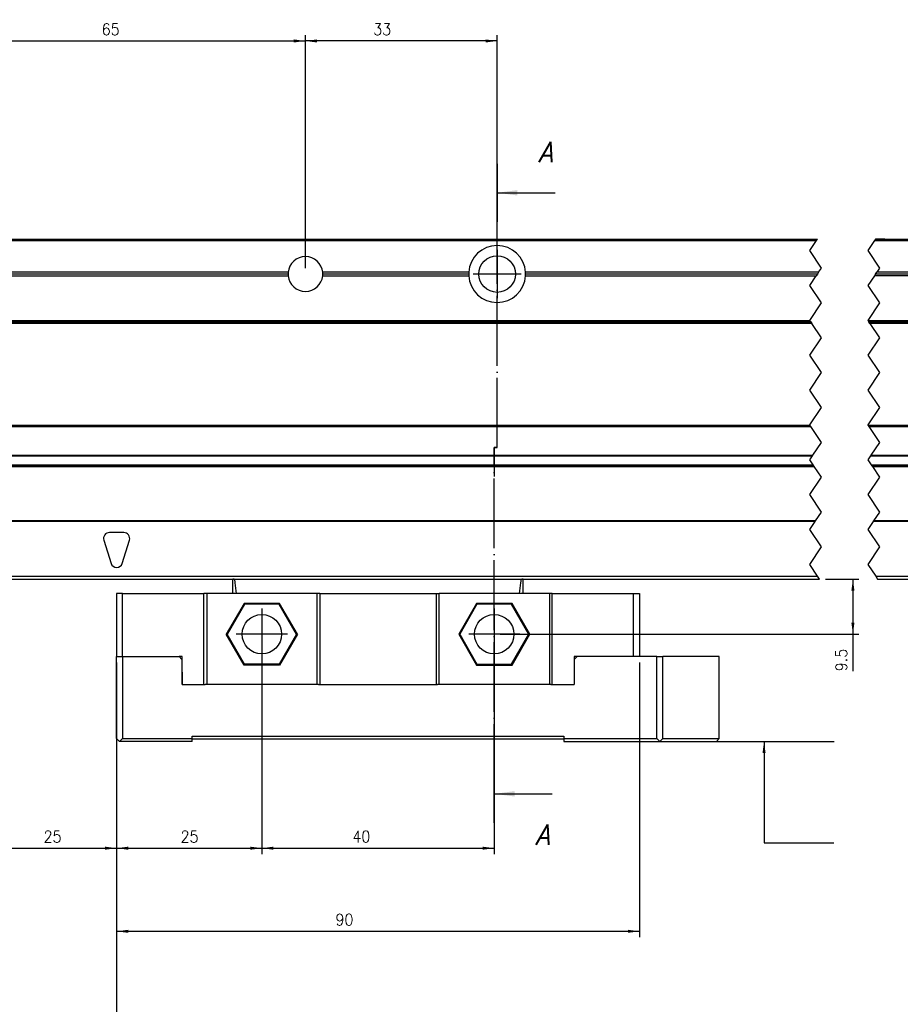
# Model space of a CAD drawing. Header units: inches. Extents: x -381 to 25822, y -418 to 176.
# Tile 6 of 48: x -181 to -29, y -177 to -8. Entities that reach past the tile are written whole.
import ezdxf

# ---------------------------------------------------------------- set-up
doc = ezdxf.new("R2010")
doc.units = ezdxf.units.IN
doc.linetypes.add('DOT_CENTER', pattern=[14, 12, -1, 0, -1])
doc.layers.add('1', color=7, linetype='Continuous')
doc.styles.add('CONVERTER_11', font='txt.shx', dxfattribs={"width": 0.9, "oblique": 15})
doc.styles.add('CONVERTER_12', font='txt.shx', dxfattribs={"width": 0.9})
doc.dimstyles.new('ME10_DIM_21', dxfattribs={"dimtxt": 2, "dimasz": 2, "dimexe": 1, "dimexo": 1, "dimgap": 1, "dimtad": 1, "dimdsep": 46, "dimtxsty": 'CONVERTER_12', "dimsah": 1, "dimcen": 0.09, "dimclrd": 2, "dimclre": 2, "dimclrt": 2, "dimadec": 0, "dimazin": 0, "dimtfac": 1, "dimtdec": 4, "dimtix": 1, "dimtmove": 0, "dimatfit": 3, "dimfxl": 1, "dimtolj": 1, "dimtzin": 0, "dimarcsym": 0})
doc.dimstyles.new('ME10_DIM_22', dxfattribs={"dimtxt": 2, "dimasz": 2, "dimexe": 1, "dimexo": 1, "dimgap": 1, "dimtad": 1, "dimdsep": 46, "dimtxsty": 'CONVERTER_12', "dimsah": 1, "dimcen": 0.09, "dimclrd": 2, "dimclre": 2, "dimclrt": 2, "dimadec": 0, "dimazin": 0, "dimtfac": 1, "dimtdec": 4, "dimtix": 1, "dimtmove": 0, "dimatfit": 3, "dimfxl": 1, "dimtolj": 1, "dimtzin": 0, "dimarcsym": 0})
doc.dimstyles.new('ME10_DIM_23', dxfattribs={"dimtxt": 2, "dimasz": 2, "dimexe": 1, "dimexo": 1, "dimgap": 1, "dimtad": 1, "dimdsep": 46, "dimtxsty": 'CONVERTER_12', "dimsah": 1, "dimcen": 0.09, "dimclrd": 2, "dimclre": 2, "dimclrt": 2, "dimadec": 0, "dimazin": 0, "dimtfac": 1, "dimtdec": 4, "dimtix": 1, "dimtmove": 0, "dimatfit": 3, "dimfxl": 1, "dimtolj": 1, "dimtzin": 0, "dimarcsym": 0})
doc.dimstyles.new('ME10_DIM_25', dxfattribs={"dimtxt": 2, "dimasz": 2, "dimexe": 1, "dimexo": 1, "dimgap": 1, "dimtad": 1, "dimdsep": 46, "dimtxsty": 'CONVERTER_12', "dimsah": 1, "dimcen": 0.09, "dimclrd": 2, "dimclre": 2, "dimclrt": 2, "dimadec": 0, "dimazin": 0, "dimtfac": 1, "dimtdec": 4, "dimtix": 1, "dimtmove": 0, "dimatfit": 3, "dimfxl": 1, "dimtolj": 1, "dimtzin": 0, "dimarcsym": 0})
doc.dimstyles.new('ME10_DIM_26', dxfattribs={"dimtxt": 2, "dimasz": 2, "dimexe": 1, "dimexo": 1, "dimgap": 1, "dimtad": 1, "dimdsep": 46, "dimtxsty": 'CONVERTER_12', "dimsah": 1, "dimcen": 0.09, "dimclrd": 2, "dimclre": 2, "dimclrt": 2, "dimadec": 0, "dimazin": 0, "dimtfac": 1, "dimtdec": 4, "dimtix": 1, "dimtmove": 0, "dimatfit": 3, "dimfxl": 1, "dimtolj": 1, "dimtzin": 0, "dimarcsym": 0})
doc.dimstyles.new('ME10_DIM_27', dxfattribs={"dimtxt": 2, "dimasz": 2, "dimexe": 1, "dimexo": 1, "dimgap": 1, "dimtad": 1, "dimdsep": 46, "dimtxsty": 'CONVERTER_12', "dimsah": 1, "dimcen": 0.09, "dimclrd": 2, "dimclre": 2, "dimclrt": 2, "dimadec": 0, "dimazin": 0, "dimtfac": 1, "dimtdec": 4, "dimtix": 1, "dimtmove": 0, "dimatfit": 3, "dimfxl": 1, "dimtolj": 1, "dimtzin": 0, "dimarcsym": 0})
doc.dimstyles.new('ME10_DIM_29', dxfattribs={"dimtxt": 2, "dimasz": 2, "dimexe": 1, "dimexo": 1, "dimgap": 1, "dimtad": 1, "dimdsep": 46, "dimtxsty": 'CONVERTER_12', "dimsah": 1, "dimcen": 0.09, "dimclrd": 2, "dimclre": 2, "dimclrt": 2, "dimadec": 0, "dimazin": 0, "dimtfac": 1, "dimtdec": 4, "dimtix": 1, "dimtmove": 0, "dimatfit": 3, "dimfxl": 1, "dimtolj": 1, "dimtzin": 0, "dimarcsym": 0})
doc.dimstyles.new('ME10_DIM_48', dxfattribs={"dimtxt": 2, "dimasz": 2, "dimexe": 1, "dimexo": 1, "dimgap": 1, "dimtad": 1, "dimdec": 0, "dimdsep": 46, "dimtxsty": 'CONVERTER_12', "dimsah": 1, "dimcen": 0.09, "dimclrd": 2, "dimclre": 2, "dimclrt": 2, "dimadec": 0, "dimazin": 0, "dimtfac": 1, "dimtdec": 4, "dimtix": 1, "dimtmove": 0, "dimatfit": 3, "dimfxl": 1, "dimtolj": 1, "dimtzin": 0, "dimarcsym": 0})
doc.dimstyles.get("Standard").update_dxf_attribs({"dimtxt": 0.18, "dimasz": 0.18, "dimexe": 0.18, "dimexo": 0.0625, "dimgap": 0.09, "dimtad": 0, "dimtih": 1, "dimtoh": 1, "dimdec": 4, "dimzin": 0, "dimdsep": 46, "dimtxsty": 'Standard', "dimcen": 0.09, "dimadec": 0, "dimazin": 0, "dimtfac": 1, "dimtdec": 4, "dimtofl": 0, "dimtmove": 0, "dimatfit": 3, "dimfxl": 1, "dimtolj": 1, "dimtzin": 0, "dimarcsym": 0})

# ---------------------------------------------------------------- blocks, each defined once
blk = doc.blocks.new('Modulo_izq__K___9', base_point=(-230.87744140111, -109.9277451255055))
at = {"color": 7, "linetype": 'Continuous'}
for p, q in [((-196.8224914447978, -45.52614412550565), (-43.68527465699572, -45.52614412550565)), ((-33.68527465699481, -45.52614412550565), (-12.82249112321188, -45.52614412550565)), ((-33.6519413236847, -45.47614412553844), (-32.12255858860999, -45.47614287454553)), ((-32.07255108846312, -45.52614210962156), (-32.12255858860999, -45.47614287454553)), ((-196.8224914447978, -45.77614412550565), (-43.85194132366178, -45.77614412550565)), ((-33.85194132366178, -45.77614412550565), (-12.82248357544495, -45.77614412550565)), ((-129.2827633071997, -49.9302729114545), (-129.2667728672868, -49.95809918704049)), ((-101.484360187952, -49.8452266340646), (-101.4728399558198, -49.82481317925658)), ((-96.39261930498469, -49.52246758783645), (-96.38310290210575, -49.53467418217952)), ((-134.8074537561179, -51.22614412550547), (-196.8224914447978, -51.22614412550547)), ((-134.8224914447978, -51.52614412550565), (-196.8224914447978, -51.52614340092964)), ((-196.8224914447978, -51.82614267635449), (-134.807453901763, -51.82614267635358)), ((-134.815185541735, -51.31687544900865), (-134.8224914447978, -51.52614412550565)), ((-134.8224914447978, -51.52614412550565), (-134.815185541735, -51.73541258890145)), ((-134.8074537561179, -51.22614412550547), (-134.815185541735, -51.31687544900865)), ((-134.815185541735, -51.73541258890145), (-134.807453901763, -51.82614267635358)), ((-103.7132991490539, -51.22614412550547), (-128.8375291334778, -51.22614412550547)), ((-128.8224914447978, -51.52614412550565), (-128.8375291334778, -51.22614412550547)), ((-128.8375289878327, -51.82614267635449), (-128.8224914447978, -51.52614412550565)), ((-128.8375289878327, -51.82614267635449), (-103.7132992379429, -51.82614267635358)), ((-103.7224914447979, -51.52614412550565), (-128.8224914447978, -51.52614412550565)), ((-103.7132991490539, -51.22614412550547), (-103.7224914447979, -51.52614412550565)), ((-103.7224914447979, -51.52614412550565), (-103.7132992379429, -51.82614267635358)), ((-93.92249144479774, -51.52614412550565), (-93.93168374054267, -51.22614412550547)), ((-43.4852746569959, -51.22614412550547), (-93.93168374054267, -51.22614412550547)), ((-93.93168365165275, -51.82614267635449), (-93.92249144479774, -51.52614412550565)), ((-93.93168365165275, -51.82614267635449), (-43.88527369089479, -51.82614267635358)), ((-43.6852741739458, -51.52614340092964), (-93.92249144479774, -51.52614412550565)), ((-12.82249482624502, -51.82614267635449), (-33.88527369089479, -51.82614267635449)), ((-12.82249056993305, -51.52614340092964), (-33.6852741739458, -51.52614340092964)), ((-12.82248620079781, -51.22614412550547), (-33.4852746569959, -51.22614412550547)), ((-129.2665253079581, -53.09372335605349), (-129.2829617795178, -53.12228820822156)), ((-101.2529491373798, -53.52927929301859), (-101.2611424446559, -53.51878777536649)), ((-196.8224914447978, -59.52614361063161), (-44.98374948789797, -59.52614361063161)), ((-196.8224914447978, -59.77614361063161), (-44.817082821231, -59.77614361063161)), ((-44.65041615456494, -60.02614361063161), (-196.8224914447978, -60.02614361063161)), ((-34.98374948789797, -59.52614361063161), (-12.82250142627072, -59.52614361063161)), ((-34.817082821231, -59.77614361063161), (-12.82248789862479, -59.77614361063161)), ((-12.82249505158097, -60.02614361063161), (-34.65041615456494, -60.02614361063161)), ((-196.8224914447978, -77.5261436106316), (-44.98374948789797, -77.5261436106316)), ((-196.8224914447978, -77.7761436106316), (-44.817082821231, -77.7761436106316)), ((-34.98374948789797, -77.5261436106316), (-12.82250142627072, -77.5261436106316)), ((-34.817082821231, -77.7761436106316), (-12.82248789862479, -77.7761436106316)), ((-196.8224914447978, -82.72962818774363), (-44.48759736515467, -82.72962818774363)), ((-196.8224914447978, -82.82046831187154), (-44.54815744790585, -82.82046831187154)), ((-34.54815744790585, -82.82046831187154), (-12.82249818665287, -82.82046831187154)), ((-34.48759736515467, -82.72962818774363), (-12.82249651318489, -82.72962818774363)), ((-44.31567382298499, -84.5282592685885), (-196.822509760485, -84.52825926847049)), ((-196.8224914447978, -84.36910425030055), (-44.42177572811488, -84.36910425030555)), ((-196.8224914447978, -84.65081547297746), (-44.23396824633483, -84.65081547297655)), ((-34.42177572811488, -84.36910425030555), (-12.82248429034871, -84.36910425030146)), ((-34.31562476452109, -84.52825926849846), (-12.82250938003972, -84.5282592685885)), ((-34.23396824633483, -84.65081547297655), (-12.82249963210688, -84.65081547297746)), ((-44.01583450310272, -94.02198389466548), (-196.8224914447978, -94.02198389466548)), ((-44.07720167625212, -94.11403465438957), (-196.8224914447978, -94.11403465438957)), ((-12.82249760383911, -94.11403465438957), (-34.07720167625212, -94.11403465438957)), ((-12.82249010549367, -94.02198389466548), (-34.01583450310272, -94.02198389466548)), ((-163.0724914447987, -96.0261436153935), (-165.5724914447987, -96.0261436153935)), ((-166.526971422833, -97.32441860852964), (-165.276971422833, -101.3244186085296)), ((-163.3680114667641, -101.3244186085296), (-162.1180114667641, -97.32441860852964)), ((-196.8224914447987, -103.5261436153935), (-43.65041615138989, -103.5261436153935)), ((-196.8224914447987, -104.0261436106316), (-43.317082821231, -104.0261436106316)), ((-33.65041615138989, -103.5261436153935), (-12.57249460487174, -103.5261440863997)), ((-33.317082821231, -104.0261436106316), (-10.82249144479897, -104.0261436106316))]:
    blk.add_line(p, q, dxfattribs=at)
at = {"color": 2, "linetype": 'DOT_CENTER'}
for p, q in [((-43.85194132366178, -45.77614412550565), (-43.68527465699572, -45.52614412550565)), ((-33.68527465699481, -45.52614412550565), (-33.85194132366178, -45.77614412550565)), ((-33.68527465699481, -45.52614412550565), (-33.6519413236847, -45.47614412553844)), ((-45.00117856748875, -47.49999999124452), (-43.85194132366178, -45.77614412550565)), ((-33.85194132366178, -45.77614412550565), (-35.00117856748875, -47.49999999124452)), ((-43.00117856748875, -50.49999999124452), (-45.00117856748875, -47.49999999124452)), ((-35.00117856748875, -47.49999999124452), (-33.00117856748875, -50.49999999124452)), ((-43.4852746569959, -51.22614412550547), (-43.00117856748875, -50.49999999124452)), ((-33.00117856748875, -50.49999999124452), (-33.4852746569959, -51.22614412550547)), ((-45.00117856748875, -53.49999999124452), (-43.88527369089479, -51.82614267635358)), ((-43.6852741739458, -51.52614340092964), (-43.88527369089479, -51.82614267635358)), ((-43.4852746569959, -51.22614412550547), (-43.6852741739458, -51.52614340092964)), ((-33.88527369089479, -51.82614267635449), (-35.00117856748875, -53.49999999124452)), ((-33.6852741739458, -51.52614340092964), (-33.88527369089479, -51.82614267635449)), ((-33.6852741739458, -51.52614340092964), (-33.4852746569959, -51.22614412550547)), ((-43.00117856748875, -56.49999999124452), (-45.00117856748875, -53.49999999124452)), ((-35.00117856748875, -53.49999999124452), (-33.00117856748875, -56.49999999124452)), ((-45.00117856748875, -59.49999999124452), (-43.00117856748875, -56.49999999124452)), ((-33.00117856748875, -56.49999999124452), (-35.00117856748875, -59.49999999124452)), ((-44.98374948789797, -59.52614361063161), (-45.00117856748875, -59.49999999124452)), ((-44.817082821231, -59.77614361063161), (-44.98374948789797, -59.52614361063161)), ((-44.817082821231, -59.77614361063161), (-44.65041615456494, -60.02614361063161)), ((-43.00117856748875, -62.49999999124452), (-44.65041615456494, -60.02614361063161)), ((-35.00117856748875, -59.49999999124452), (-34.98374948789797, -59.52614361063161)), ((-34.98374948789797, -59.52614361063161), (-34.817082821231, -59.77614361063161)), ((-34.65041615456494, -60.02614361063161), (-34.817082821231, -59.77614361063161)), ((-34.65041615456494, -60.02614361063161), (-33.00117856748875, -62.49999999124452)), ((-45.00117856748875, -65.49999999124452), (-43.00117856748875, -62.49999999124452)), ((-33.00117856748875, -62.49999999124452), (-35.00117856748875, -65.49999999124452)), ((-43.00117856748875, -68.49999999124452), (-45.00117856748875, -65.49999999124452)), ((-35.00117856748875, -65.49999999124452), (-33.00117856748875, -68.49999999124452)), ((-45.00117856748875, -71.49999999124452), (-43.00117856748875, -68.49999999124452)), ((-33.00117856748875, -68.49999999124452), (-35.00117856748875, -71.49999999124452)), ((-43.00117856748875, -74.49999999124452), (-45.00117856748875, -71.49999999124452)), ((-35.00117856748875, -71.49999999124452), (-33.00117856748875, -74.49999999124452)), ((-45.00117856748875, -77.49999999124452), (-43.00117856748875, -74.49999999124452)), ((-33.00117856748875, -74.49999999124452), (-35.00117856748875, -77.49999999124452)), ((-44.98374948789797, -77.5261436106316), (-45.00117856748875, -77.49999999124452)), ((-44.817082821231, -77.7761436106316), (-44.98374948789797, -77.5261436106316)), ((-43.00117856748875, -80.49999999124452), (-44.817082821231, -77.7761436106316)), ((-35.00117856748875, -77.49999999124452), (-34.98374948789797, -77.5261436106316)), ((-34.98374948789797, -77.5261436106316), (-34.817082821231, -77.7761436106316)), ((-34.817082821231, -77.7761436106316), (-33.00117856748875, -80.49999999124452)), ((-44.48759736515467, -82.72962818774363), (-43.00117856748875, -80.49999999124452)), ((-33.00117856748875, -80.49999999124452), (-34.48759736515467, -82.72962818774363)), ((-45.00117856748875, -83.49999999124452), (-44.54815744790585, -82.82046831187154)), ((-44.54815744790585, -82.82046831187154), (-44.48759736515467, -82.72962818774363)), ((-34.54815744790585, -82.82046831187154), (-35.00117856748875, -83.49999999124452)), ((-34.48759736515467, -82.72962818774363), (-34.54815744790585, -82.82046831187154)), ((-44.42177572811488, -84.36910425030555), (-45.00117856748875, -83.49999999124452)), ((-44.31567382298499, -84.5282592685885), (-44.42177572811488, -84.36910425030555)), ((-44.31567382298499, -84.5282592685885), (-44.30737304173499, -84.54060935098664)), ((-44.30737304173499, -84.54060935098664), (-44.23396824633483, -84.65081547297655)), ((-43.00117856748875, -86.49999999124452), (-44.23396824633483, -84.65081547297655)), ((-35.00117856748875, -83.49999999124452), (-34.42177572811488, -84.36910425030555)), ((-34.42177572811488, -84.36910425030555), (-34.31562476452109, -84.52825926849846)), ((-34.29638671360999, -84.5570778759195), (-34.31562476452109, -84.52825926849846)), ((-34.23396824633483, -84.65081547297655), (-34.29638671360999, -84.5570778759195)), ((-34.23396824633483, -84.65081547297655), (-33.00117856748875, -86.49999999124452)), ((-45.00117856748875, -89.49999999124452), (-43.00117856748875, -86.49999999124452)), ((-33.00117856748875, -86.49999999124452), (-35.00117856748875, -89.49999999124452)), ((-43.00117856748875, -92.49999999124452), (-45.00117856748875, -89.49999999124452)), ((-35.00117856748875, -89.49999999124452), (-33.00117856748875, -92.49999999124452)), ((-44.01583450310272, -94.02198389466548), (-43.00117856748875, -92.49999999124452)), ((-33.00117856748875, -92.49999999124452), (-34.01583450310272, -94.02198389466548)), ((-45.00117856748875, -95.49999999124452), (-44.07720167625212, -94.11403465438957)), ((-44.01583450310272, -94.02198389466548), (-44.07720167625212, -94.11403465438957)), ((-34.07720167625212, -94.11403465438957), (-35.00117856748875, -95.49999999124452)), ((-34.07720167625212, -94.11403465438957), (-34.01583450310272, -94.02198389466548)), ((-43.00117856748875, -98.49999999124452), (-45.00117856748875, -95.49999999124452)), ((-35.00117856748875, -95.49999999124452), (-33.00117856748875, -98.49999999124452)), ((-34.32824521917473, -96.50946289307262), (-34.31884765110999, -96.52340506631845)), ((-45.00117856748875, -101.4999999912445), (-43.00117856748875, -98.49999999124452)), ((-33.00117856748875, -98.49999999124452), (-35.00117856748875, -101.4999999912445)), ((-43.65041615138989, -103.5261436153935), (-45.00117856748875, -101.4999999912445)), ((-35.00117856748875, -101.4999999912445), (-33.65041615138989, -103.5261436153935)), ((-43.317082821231, -104.0261436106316), (-43.65041615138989, -103.5261436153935)), ((-33.65041615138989, -103.5261436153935), (-33.317082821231, -104.0261436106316))]:
    blk.add_line(p, q, dxfattribs=at)
at = {"color": 7, "linetype": 'Continuous'}
blk.add_circle((-98.82249144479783, -51.52614412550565), 3.14999999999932, dxfattribs=at)
for centre, radius, start, end in [((-98.82249144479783, -51.52614412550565), 4.900000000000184, 3.51010010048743, 176.4898998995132), ((-131.8224914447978, -51.52614412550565), 3.000000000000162, 5.73917047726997, 174.2608295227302), ((-131.8224914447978, -51.52614412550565), 3.000000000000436, 185.7391426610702, 354.2608573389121), ((-98.82249144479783, -51.52614412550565), 4.899999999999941, 183.5100831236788, 356.4899168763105), ((-165.5724914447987, -97.0261436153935), 1, 90, 197.3540246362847), ((-163.0724914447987, -97.0261436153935), 0.9999999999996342, 342.6459753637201, 90), ((-164.3224914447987, -101.0261436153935), 0.9999999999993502, 197.3540246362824, 342.6459753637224)]:
    blk.add_arc(centre, radius, start, end, dxfattribs=at)
at = {"layer": '1', "color": 2, "linetype": 'DOT_CENTER'}
for p, q in [((-98.82249144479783, -47.37614412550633), (-98.82249144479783, -55.67614412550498)), ((-94.67249144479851, -51.52614412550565), (-102.9724914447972, -51.52614412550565))]:
    blk.add_line(p, q, dxfattribs=at)
blk = doc.blocks.new('CABEZA__11', base_point=(-164.3246459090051, -131.9738496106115))
at = {"color": 7, "linetype": 'Continuous'}
for p, q in [((-144.322509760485, -104.6655368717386), (-144.3224917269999, -104.0261494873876)), ((-144.3224914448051, -106.5261436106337), (-144.322509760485, -104.6655368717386)), ((-144.300048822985, -104.0339145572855), (-144.3112691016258, -104.0261482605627)), ((-144.231689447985, -104.0421848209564), (-144.300048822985, -104.0339145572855)), ((-144.145751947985, -104.0363864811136), (-144.231689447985, -104.0421848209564)), ((-144.12451171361, -104.0336856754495), (-144.145751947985, -104.0363864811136)), ((-144.0776684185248, -104.0261423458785), (-144.12451171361, -104.0336856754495)), ((-143.91601561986, -104.6654148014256), (-143.9984682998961, -104.0261494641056)), ((-143.6749933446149, -106.5261436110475), (-143.91601561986, -104.6654148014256)), ((-94.96998954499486, -106.5261436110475), (-94.72900390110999, -104.6651706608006)), ((-94.72900390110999, -104.6651706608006), (-94.64651564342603, -104.0261494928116)), ((-94.52050780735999, -104.0337009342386), (-94.56737174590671, -104.0261423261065)), ((-94.49926757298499, -104.0363864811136), (-94.52050780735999, -104.0337009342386)), ((-94.34497069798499, -104.0339145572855), (-94.49926757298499, -104.0363864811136)), ((-94.33373025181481, -104.0261482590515), (-94.34497069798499, -104.0339145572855)), ((-94.32250976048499, -104.6652927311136), (-94.32249172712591, -104.0261494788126)), ((-94.32249144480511, -106.5261436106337), (-94.32250976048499, -104.6652927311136)), ((-163.322491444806, -106.5261436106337), (-164.322491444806, -106.5261436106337)), ((-164.322491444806, -106.5261436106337), (-164.322491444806, -117.3738496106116)), ((-163.322491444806, -117.3738496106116), (-163.322491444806, -106.5261436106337)), ((-163.322491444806, -106.5261436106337), (-149.322491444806, -106.5261436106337)), ((-149.322491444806, -122.1738496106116), (-149.322491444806, -106.5261436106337)), ((-148.822491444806, -106.5261436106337), (-149.322491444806, -106.5261436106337)), ((-148.822491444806, -106.5261436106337), (-148.822491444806, -122.1738496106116)), ((-129.822491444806, -106.5261436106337), (-148.822491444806, -106.5261436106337)), ((-129.822491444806, -122.1738496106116), (-129.822491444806, -106.5261436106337)), ((-129.322491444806, -106.5261436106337), (-129.822491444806, -106.5261436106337)), ((-129.322491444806, -106.5261436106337), (-129.322491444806, -122.1738496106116)), ((-129.322491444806, -106.5261436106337), (-109.322491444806, -106.5261436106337)), ((-109.322491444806, -106.5261436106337), (-109.322491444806, -122.1738496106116)), ((-109.322491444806, -106.5261436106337), (-108.822491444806, -106.5261436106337)), ((-108.822491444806, -122.1738496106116), (-108.822491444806, -106.5261436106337)), ((-89.82249144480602, -106.5261436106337), (-108.822491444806, -106.5261436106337)), ((-89.82249144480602, -106.5261436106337), (-89.82249144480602, -122.1738496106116)), ((-89.32249144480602, -106.5261436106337), (-89.82249144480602, -106.5261436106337)), ((-89.32249144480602, -122.1738496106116), (-89.32249144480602, -106.5261436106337)), ((-89.32249144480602, -106.5261436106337), (-75.32249144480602, -106.5261436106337)), ((-75.32249144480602, -117.3738496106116), (-75.32249144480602, -106.5261436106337)), ((-75.32249144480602, -106.5261436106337), (-74.32249144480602, -106.5261436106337)), ((-74.32249144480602, -106.5261436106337), (-74.32249144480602, -117.3738496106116)), ((-142.3840566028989, -108.2210632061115), (-145.4456217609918, -113.5238496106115)), ((-142.2958453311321, -108.3738496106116), (-145.2691992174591, -113.5238496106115)), ((-142.2958453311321, -108.3738496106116), (-142.3840566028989, -108.2210632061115)), ((-136.2609262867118, -108.2210632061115), (-142.3840566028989, -108.2210632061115)), ((-136.349137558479, -108.3738496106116), (-142.2958453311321, -108.3738496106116)), ((-136.349137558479, -108.3738496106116), (-136.2609262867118, -108.2210632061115)), ((-133.3757836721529, -113.5238496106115), (-136.349137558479, -108.3738496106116)), ((-133.1993611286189, -113.5238496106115), (-136.2609262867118, -108.2210632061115)), ((-102.3840566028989, -108.2210632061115), (-105.4456217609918, -113.5238496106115)), ((-102.2958453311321, -108.3738496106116), (-105.2691992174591, -113.5238496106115)), ((-96.26092628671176, -108.2210632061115), (-102.3840566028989, -108.2210632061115)), ((-102.2958453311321, -108.3738496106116), (-102.3840566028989, -108.2210632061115)), ((-96.34913755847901, -108.3738496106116), (-102.2958453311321, -108.3738496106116)), ((-96.34913755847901, -108.3738496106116), (-96.26092628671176, -108.2210632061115)), ((-93.37578367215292, -113.5238496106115), (-96.34913755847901, -108.3738496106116)), ((-93.19936112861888, -113.5238496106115), (-96.26092628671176, -108.2210632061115)), ((-145.2691992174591, -113.5238496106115), (-145.4456217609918, -113.5238496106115)), ((-142.3840566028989, -118.8266360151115), (-145.4456217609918, -113.5238496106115)), ((-142.2958453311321, -118.6738496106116), (-145.2691992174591, -113.5238496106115)), ((-133.3757836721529, -113.5238496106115), (-136.349137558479, -118.6738496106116)), ((-133.1993611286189, -113.5238496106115), (-136.2609262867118, -118.8266360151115)), ((-133.3757836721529, -113.5238496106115), (-133.1993611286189, -113.5238496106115)), ((-105.4456217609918, -113.5238496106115), (-102.3840566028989, -118.8266360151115)), ((-105.2691992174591, -113.5238496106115), (-105.4456217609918, -113.5238496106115)), ((-105.2691992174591, -113.5238496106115), (-102.2958453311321, -118.6738496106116)), ((-96.34913755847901, -118.6738496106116), (-93.37578367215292, -113.5238496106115)), ((-96.26092628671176, -118.8266360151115), (-93.19936112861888, -113.5238496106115)), ((-93.37578367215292, -113.5238496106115), (-93.19936112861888, -113.5238496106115)), ((-164.3246459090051, -131.4738496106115), (-164.322491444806, -117.3738496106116)), ((-164.322491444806, -117.3738496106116), (-163.322491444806, -117.3738496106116)), ((-163.322491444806, -117.3738496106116), (-163.3246459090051, -131.4738496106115)), ((-163.322491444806, -117.3738496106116), (-153.5746459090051, -117.3738496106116)), ((-153.0746459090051, -117.8738496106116), (-153.5746459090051, -117.3738496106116)), ((-153.072491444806, -117.3738496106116), (-153.5746459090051, -117.3738496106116)), ((-153.0746459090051, -117.8738496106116), (-153.072491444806, -122.1738496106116)), ((-153.072491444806, -122.1738496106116), (-153.072491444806, -117.3738496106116)), ((-85.57249144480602, -117.8716951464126), (-85.57464590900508, -122.1738496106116)), ((-85.07464590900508, -117.3738496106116), (-85.57249144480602, -117.8716951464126)), ((-85.57249144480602, -117.3738496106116), (-85.57249144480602, -117.8716951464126)), ((-85.07464590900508, -117.3738496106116), (-85.57249144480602, -117.3738496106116)), ((-71.32180152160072, -117.3738496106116), (-85.07464590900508, -117.3738496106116)), ((-71.32180152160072, -131.4738496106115), (-71.32180152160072, -117.3738496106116)), ((-71.32180152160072, -117.3738496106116), (-70.32180152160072, -117.3738496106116)), ((-70.32180152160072, -131.4738496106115), (-70.32180152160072, -117.3738496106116)), ((-60.57680037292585, -117.3738496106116), (-70.32180152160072, -117.3738496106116)), ((-60.57680037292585, -131.4738496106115), (-60.57680037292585, -117.3738496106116)), ((-142.3840566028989, -118.8266360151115), (-142.2958453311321, -118.6738496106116)), ((-136.2609262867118, -118.8266360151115), (-142.3840566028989, -118.8266360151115)), ((-136.349137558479, -118.6738496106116), (-142.2958453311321, -118.6738496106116)), ((-136.2609262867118, -118.8266360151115), (-136.349137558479, -118.6738496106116)), ((-102.2958453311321, -118.6738496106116), (-102.3840566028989, -118.8266360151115)), ((-102.3840566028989, -118.8266360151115), (-96.26092628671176, -118.8266360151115)), ((-102.2958453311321, -118.6738496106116), (-96.34913755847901, -118.6738496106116)), ((-96.34913755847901, -118.6738496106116), (-96.26092628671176, -118.8266360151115)), ((-153.072491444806, -122.1738496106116), (-149.0724914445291, -122.1738496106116)), ((-148.822491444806, -122.1738496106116), (-149.0724914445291, -122.1738496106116)), ((-129.822491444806, -122.1738496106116), (-148.822491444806, -122.1738496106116)), ((-129.5724914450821, -122.1738496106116), (-129.822491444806, -122.1738496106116)), ((-129.5724914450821, -122.1738496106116), (-109.0724914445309, -122.1738496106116)), ((-108.822491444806, -122.1738496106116), (-109.0724914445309, -122.1738496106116)), ((-89.82249144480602, -122.1738496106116), (-108.822491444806, -122.1738496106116)), ((-89.57249144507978, -122.1738496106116), (-89.82249144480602, -122.1738496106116)), ((-89.57249144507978, -122.1738496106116), (-85.57464590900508, -122.1738496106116)), ((-164.3246459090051, -131.4738496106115), (-163.8246459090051, -131.9738496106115)), ((-163.8246459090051, -131.9738496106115), (-163.3246459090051, -131.4738496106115)), ((-151.3235686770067, -131.9738496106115), (-163.8246459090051, -131.9738496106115)), ((-163.3246459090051, -131.4738496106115), (-151.3235686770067, -131.4738496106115)), ((-151.3235686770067, -131.4738496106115), (-151.3235686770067, -131.0738496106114)), ((-151.3235686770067, -131.0738496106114), (-87.32464590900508, -131.0738496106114)), ((-151.3235686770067, -131.9738496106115), (-151.3235686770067, -131.4738496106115)), ((-87.32464590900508, -131.5738496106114), (-151.3235686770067, -131.5738496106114)), ((-87.32464590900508, -131.0738496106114), (-87.32464590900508, -131.4738496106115)), ((-87.32464590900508, -131.4738496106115), (-71.32180152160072, -131.4738496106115)), ((-87.32464590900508, -131.4738496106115), (-87.32464590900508, -131.9738496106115)), ((-87.32464590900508, -131.9738496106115), (-70.82180152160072, -131.9738496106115)), ((-71.32180152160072, -131.4738496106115), (-70.82180152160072, -131.9738496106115)), ((-70.32180152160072, -131.4738496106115), (-70.82180152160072, -131.9738496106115)), ((-70.82180152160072, -131.9738496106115), (-61.07680037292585, -131.9738496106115)), ((-70.32180152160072, -131.4738496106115), (-60.57680037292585, -131.4738496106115)), ((-60.57680037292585, -131.4738496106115), (-61.07680037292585, -131.9738496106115))]:
    blk.add_line(p, q, dxfattribs=at)
for centre, radius in [((-139.3224914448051, -113.5238496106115), 3.39999999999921), ((-99.32249144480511, -113.5238496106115), 3.399999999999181)]:
    blk.add_circle(centre, radius, dxfattribs=at)
at = {"layer": '1', "color": 2, "linetype": 'DOT_CENTER'}
for p, q in [((-139.3224914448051, -109.1238496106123), (-139.3224914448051, -117.9238496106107)), ((-99.32249144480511, -109.1238496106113), (-99.32249144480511, -117.9238496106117)), ((-134.9224914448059, -113.5238496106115), (-143.7224914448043, -113.5238496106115)), ((-94.92249144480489, -113.5238496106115), (-103.7224914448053, -113.5238496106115))]:
    blk.add_line(p, q, dxfattribs=at)
blk = doc.blocks.new('F-248__14', base_point=(-230.87744140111, -131.9738496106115))
for name, p in [('Modulo_izq__K___9', (-230.87744140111, -109.9277451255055)), ('CABEZA__11', (-164.3246459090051, -131.9738496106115))]:
    blk.add_blockref(name, p)
blk = doc.blocks.new('*D127')
at = {"layer": '1', "color": 2, "linetype": 'Continuous'}
for p, q in [((-131.8224914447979, -50.52614412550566), (-131.8224914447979, -10.40681411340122)), ((-98.82249144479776, -11.40681411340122), (-131.8224914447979, -11.40681411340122)), ((-98.82249144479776, -50.52614412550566), (-98.82249144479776, -10.40681411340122))]:
    blk.add_line(p, q, dxfattribs=at)
at = {"layer": '1', "color": 2}
for points in [[(-129.8224914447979, -11.14350911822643), (-129.8224914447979, -11.67011910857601), (-131.8224914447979, -11.40681411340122)], [(-100.8224914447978, -11.67011910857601), (-100.8224914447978, -11.14350911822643), (-98.82249144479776, -11.40681411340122)]]:
    blk.add_solid(points, dxfattribs=at)
at = {"layer": '1', "color": 2, "insert": (-120.1523734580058, -10.40681411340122), "char_height": 2, "attachment_point": 7, "rotation": 0.00013888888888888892, "line_spacing_factor": 0.60024009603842, "style": 'CONVERTER_12'}
blk.add_mtext('33', dxfattribs=at)
blk = doc.blocks.new('*D128')
at = {"layer": '1', "color": 2, "linetype": 'Continuous'}
for p, q in [((-196.8224914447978, -44.52614412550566), (-196.8224914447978, -10.40681411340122)), ((-196.8224914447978, -11.40681411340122), (-131.8224914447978, -11.40681411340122)), ((-131.8224914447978, -50.52614412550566), (-131.8224914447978, -10.40681411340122))]:
    blk.add_line(p, q, dxfattribs=at)
at = {"layer": '1', "color": 2}
for points in [[(-194.8224914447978, -11.14350911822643), (-194.8224914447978, -11.67011910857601), (-196.8224914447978, -11.40681411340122)], [(-133.8224914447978, -11.67011910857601), (-133.8224914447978, -11.14350911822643), (-131.8224914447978, -11.40681411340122)]]:
    blk.add_solid(points, dxfattribs=at)
at = {"layer": '1', "color": 2, "insert": (-166.8889233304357, -10.40681411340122), "char_height": 2, "attachment_point": 7, "rotation": 0.00013888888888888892, "line_spacing_factor": 0.60024009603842, "style": 'CONVERTER_12'}
blk.add_mtext('65', dxfattribs=at)
blk = doc.blocks.new('*D129')
at = {"layer": '1', "color": 2, "linetype": 'Continuous'}
for p, q in [((-189.3224914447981, -110.9277451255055), (-189.3224914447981, -151.3579692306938)), ((-164.324645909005, -132.4738496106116), (-164.324645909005, -151.3579692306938)), ((-189.3224914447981, -150.3579692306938), (-164.324645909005, -150.3579692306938))]:
    blk.add_line(p, q, dxfattribs=at)
at = {"layer": '1', "color": 2}
for points in [[(-187.3224914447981, -150.094664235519), (-187.3224914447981, -150.6212742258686), (-189.3224914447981, -150.3579692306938)], [(-166.324645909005, -150.6212742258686), (-166.324645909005, -150.094664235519), (-164.324645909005, -150.3579692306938)]]:
    blk.add_solid(points, dxfattribs=at)
at = {"layer": '1', "color": 2, "insert": (-176.9028548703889, -149.3579692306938), "char_height": 2, "attachment_point": 7, "rotation": 0.00013888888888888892, "line_spacing_factor": 0.60024009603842, "style": 'CONVERTER_12'}
blk.add_mtext('25', dxfattribs=at)
blk = doc.blocks.new('*D131')
at = {"layer": '1', "color": 2, "linetype": 'Continuous'}
for p, q in [((-139.3224914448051, -114.5238496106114), (-139.3224914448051, -151.3579692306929)), ((-164.324645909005, -132.4738496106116), (-164.324645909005, -151.3579692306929)), ((-164.324645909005, -150.3579692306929), (-139.3224914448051, -150.3579692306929))]:
    blk.add_line(p, q, dxfattribs=at)
at = {"layer": '1', "color": 2}
for points in [[(-162.324645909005, -150.0946642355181), (-162.324645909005, -150.6212742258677), (-164.324645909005, -150.3579692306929)], [(-141.3224914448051, -150.6212742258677), (-141.3224914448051, -150.0946642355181), (-139.3224914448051, -150.3579692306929)]]:
    blk.add_solid(points, dxfattribs=at)
at = {"layer": '1', "color": 2, "insert": (-153.3235686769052, -149.3579692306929), "char_height": 2, "attachment_point": 7, "rotation": 0.00013888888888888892, "line_spacing_factor": 0.60024009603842, "style": 'CONVERTER_12'}
blk.add_mtext('25', dxfattribs=at)
blk = doc.blocks.new('*D132')
at = {"layer": '1', "color": 2, "linetype": 'Continuous'}
for p, q in [((-139.3224914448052, -114.5238496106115), (-139.3224914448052, -151.3579692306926)), ((-99.32249144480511, -114.5238496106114), (-99.32249144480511, -151.3579692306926)), ((-139.3224914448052, -150.3579692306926), (-99.32249144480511, -150.3579692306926))]:
    blk.add_line(p, q, dxfattribs=at)
at = {"layer": '1', "color": 2}
for points in [[(-137.3224914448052, -150.0946642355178), (-137.3224914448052, -150.6212742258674), (-139.3224914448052, -150.3579692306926)], [(-101.3224914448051, -150.6212742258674), (-101.3224914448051, -150.0946642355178), (-99.32249144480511, -150.3579692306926)]]:
    blk.add_solid(points, dxfattribs=at)
at = {"layer": '1', "color": 2, "insert": (-123.7376584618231, -149.3579692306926), "char_height": 2, "attachment_point": 7, "rotation": 0.00013888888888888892, "line_spacing_factor": 0.60024009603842, "style": 'CONVERTER_12'}
blk.add_mtext('40', dxfattribs=at)
blk = doc.blocks.new('*D133')
at = {"layer": '1', "color": 2, "linetype": 'Continuous'}
for p, q in [((-164.3224914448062, -118.3738496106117), (-164.3224914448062, -165.6638684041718)), ((-74.32249144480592, -118.3738496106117), (-74.32249144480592, -165.6638684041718)), ((-164.3224914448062, -164.6638684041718), (-74.32249144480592, -164.6638684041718))]:
    blk.add_line(p, q, dxfattribs=at)
at = {"layer": '1', "color": 2}
for points in [[(-162.3224914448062, -164.400563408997), (-162.3224914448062, -164.9271733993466), (-164.3224914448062, -164.6638684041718)], [(-76.32249144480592, -164.9271733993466), (-76.32249144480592, -164.400563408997), (-74.32249144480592, -164.6638684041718)]]:
    blk.add_solid(points, dxfattribs=at)
at = {"layer": '1', "color": 2, "insert": (-126.6489087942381, -163.6638684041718), "char_height": 2, "attachment_point": 7, "rotation": 0.00013888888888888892, "line_spacing_factor": 0.60024009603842, "style": 'CONVERTER_12'}
blk.add_mtext('90', dxfattribs=at)
blk = doc.blocks.new('*D135')
at = {"layer": '1', "color": 2, "linetype": 'Continuous'}
for p, q in [((-42.317082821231, -104.0261436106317), (-36.57808634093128, -104.0261436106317)), ((-37.57808634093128, -104.0261436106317), (-37.57808634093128, -113.5238496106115)), ((-98.32249144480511, -113.5238496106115), (-36.57808634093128, -113.5238496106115)), ((-37.57808634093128, -113.5238496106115), (-37.57808634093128, -119.8883136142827))]:
    blk.add_line(p, q, dxfattribs=at)
at = {"layer": '1', "color": 2}
for points in [[(-37.31478134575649, -106.0261436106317), (-37.84139133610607, -106.0261436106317), (-37.57808634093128, -104.0261436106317)], [(-37.84139133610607, -111.5238496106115), (-37.31478134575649, -111.5238496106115), (-37.57808634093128, -113.5238496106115)]]:
    blk.add_solid(points, dxfattribs=at)
at = {"layer": '1', "color": 2, "insert": (-38.57808634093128, -119.8883136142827), "char_height": 2, "attachment_point": 7, "rotation": 90, "line_spacing_factor": 0.60024009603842, "style": 'CONVERTER_12'}
blk.add_mtext('9.5', dxfattribs=at)
blk = doc.blocks.new('*D152')
at = {"layer": '1', "color": 2, "linetype": 'Continuous'}
for p, q in [((-164.324645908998, -132.4738496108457), (-164.324645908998, -208.2878645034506)), ((-144.3192682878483, -193.6909571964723), (-144.3192682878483, -208.2878645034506)), ((-164.324645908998, -207.2878645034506), (-175.9221610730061, -207.2878645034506)), ((-144.3192682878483, -207.2878645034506), (-164.324645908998, -207.2878645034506))]:
    blk.add_line(p, q, dxfattribs=at)
at = {"layer": '1', "color": 2}
for points in [[(-162.324645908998, -207.0245595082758), (-162.324645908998, -207.5511694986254), (-164.324645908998, -207.2878645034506)], [(-146.3192682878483, -207.5511694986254), (-146.3192682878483, -207.0245595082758), (-144.3192682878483, -207.2878645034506)]]:
    blk.add_solid(points, dxfattribs=at)
at = {"layer": '1', "color": 2, "insert": (-175.9221610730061, -206.2878645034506), "char_height": 2, "attachment_point": 7, "rotation": 0.00013888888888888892, "line_spacing_factor": 0.60024009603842, "style": 'CONVERTER_12'}
blk.add_mtext('20', dxfattribs=at)
blk = doc.blocks.new('A-A__7', base_point=(-1.4e-13, 0))
at = {"layer": '1', "color": 2, "linetype": 'DOT_CENTER'}
for p, q in [((-98.82249144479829, -81.40093956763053), (-98.82249144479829, -37.5436429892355)), ((-99.32249144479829, -81.40093956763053), (-98.82249144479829, -81.40093956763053)), ((-99.32249144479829, -140.999339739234), (-99.32249144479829, -81.40093956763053))]:
    blk.add_line(p, q, dxfattribs=at)
at = {"layer": '1', "color": 7}
for points in [[(-95.32249144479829, -37.08285924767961), (-95.32249144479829, -38.00442673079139), (-98.82249144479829, -37.5436429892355)], [(-95.82249144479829, -140.5385559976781), (-95.82249144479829, -141.4601234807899), (-99.32249144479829, -140.999339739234)]]:
    blk.add_solid(points, dxfattribs=at)
at = {"layer": '1', "color": 7, "char_height": 3.5, "attachment_point": 5, "line_spacing_factor": 1.20048019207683, "style": 'CONVERTER_11'}
for insert in [(-90.57249144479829, -30.5436429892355), (-91.07249144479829, -147.999339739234)]:
    blk.add_mtext('A', dxfattribs=dict(at, insert=insert))
at = {"layer": '1', "color": 7, "linetype": 'Continuous', "has_arrowhead": 0}
for points in [[(-98.82249144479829, -32.5436429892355), (-98.82249144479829, -37.5436429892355)], [(-98.82249144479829, -37.5436429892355), (-88.82249144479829, -37.5436429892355)], [(-98.82249144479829, -37.5436429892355), (-98.82249144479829, -42.5436429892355)], [(-98.82249144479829, -81.40093956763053), (-98.82249144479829, -76.40093956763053)], [(-99.32249144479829, -81.40093956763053), (-99.32249144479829, -86.40093956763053)], [(-99.32249144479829, -81.40093956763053), (-98.82249144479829, -81.40093956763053)], [(-98.82249144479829, -81.40093956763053), (-99.32249144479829, -81.40093956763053)], [(-99.32249144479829, -140.999339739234), (-99.32249144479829, -135.999339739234)], [(-99.32249144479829, -140.999339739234), (-89.32249144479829, -140.999339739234)], [(-99.32249144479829, -145.999339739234), (-99.32249144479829, -140.999339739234)]]:
    blk.add_leader(points, dimstyle='Standard', dxfattribs=at)
blk = doc.blocks.new('Alzado1__15', base_point=(2037.00000000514, -87.99999999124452))
at = {"layer": '1', "color": 7, "linetype": 'Continuous'}
for p, q in [((-164.324645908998, -131.4738496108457), (-164.3226433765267, -171.2877969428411)), ((-62.7846908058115, -131.9738496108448), (-40.7846908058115, -131.9738496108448))]:
    blk.add_line(p, q, dxfattribs=at)
at = {"layer": '1', "color": 2}
blk.add_solid([(-52.61284174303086, -133.9738496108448), (-53.13945173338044, -133.9738496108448), (-52.87614673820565, -131.9738496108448)], dxfattribs=at)
blk.add_blockref('F-248__14', (-230.87744140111, -131.9738496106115))
at = {"layer": '1'}
blk.add_blockref('A-A__7', (-1.4e-13, 0), dxfattribs=at)
for base, p1, p2, dimstyle, picture, middle in [((-196.8224914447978, -11.40681411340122), (-131.8224914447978, -51.52614412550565), (-196.8224914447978, -45.52614412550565), 'ME10_DIM_22', '*D128', (-165.3889233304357, -9.40681411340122)), ((-189.3224914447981, -150.3579692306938), (-164.3246459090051, -131.4738496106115), (-189.3224914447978, -109.9277451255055), 'ME10_DIM_23', '*D129', (-175.4028548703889, -148.3579692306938)), ((-164.324645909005, -150.3579692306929), (-139.3224914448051, -113.5238496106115), (-164.3246459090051, -131.4738496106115), 'ME10_DIM_25', '*D131', (-151.8235686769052, -148.3579692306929)), ((-139.3224914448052, -150.3579692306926), (-99.32249144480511, -113.5238496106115), (-139.3224914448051, -113.5238496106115), 'ME10_DIM_26', '*D132', (-122.2376584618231, -148.3579692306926)), ((-164.3224914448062, -164.6638684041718), (-74.32249144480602, -117.3738496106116), (-164.322491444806, -117.3738496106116), 'ME10_DIM_27', '*D133', (-125.1489087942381, -162.6638684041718))]:
    dim = blk.add_linear_dim(base=base, p1=p1, p2=p2, dimstyle=dimstyle, dxfattribs=at)
    dim.commit()
    dim.dimension.update_dxf_attribs({"geometry": picture, "text_midpoint": middle, "text_rotation": 0.00013888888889})
dim = blk.add_aligned_dim(p1=(-131.8224914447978, -51.52614412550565), p2=(-98.82249144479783, -51.52614412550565), distance=40.119330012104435, dimstyle='ME10_DIM_21', dxfattribs=at)
dim.commit()
dim.dimension.update_dxf_attribs({"geometry": '*D127', "text_midpoint": (-118.6523734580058, -9.40681411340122), "text_rotation": 0.00013888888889})
dim = blk.add_linear_dim(base=(-37.57808634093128, -104.0261436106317), p1=(-99.32249144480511, -113.5238496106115), p2=(-43.317082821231, -104.0261436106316), angle=90, dimstyle='ME10_DIM_29', dxfattribs=at)
dim.commit()
dim.dimension.update_dxf_attribs({"geometry": '*D135', "text_midpoint": (-39.57808634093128, -118.0633136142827), "text_rotation": 90})
at = {"layer": '1', "color": 2, "linetype": 'Continuous', "has_arrowhead": 0}
blk.add_leader([(-52.87614673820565, -131.9738496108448), (-52.87614673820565, -149.428523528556), (-40.87614673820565, -149.428523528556)], dimstyle='Standard', dxfattribs=at)
blk = doc.blocks.new('Alzado1__96', base_point=(-7.61971641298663, -226.9593064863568))
at = {"layer": '1', "color": 7, "linetype": 'Continuous'}
blk.add_line((-164.324645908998, -131.4738496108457), (-164.3192682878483, -232.6909571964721), dxfattribs=at)
at = {"layer": '1'}
dim = blk.add_linear_dim(base=(-144.3192682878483, -207.2878645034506), p1=(-164.324645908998, -131.4738496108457), p2=(-144.3192682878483, -192.6909571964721), dimstyle='ME10_DIM_48', dxfattribs=at)
dim.commit()
dim.dimension.update_dxf_attribs({"geometry": '*D152', "text_midpoint": (-174.4221610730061, -205.2878645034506), "text_rotation": 0.00013888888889})
blk = doc.blocks.new('1__99', base_point=(-72.84170063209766, -239.5242131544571))
blk.add_blockref('Alzado1__96', (-7.61971641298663, -226.9593064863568))
blk = doc.blocks.new('Pegar5', base_point=(-114.2417006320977, -514.4042131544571))
at = {"layer": '1'}
blk.add_blockref('1__99', (-72.84170063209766, -239.5242131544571), dxfattribs=at)

msp = doc.modelspace()

# ---------------------------------------------------------------- block references
for name, p in [('Alzado1__15', (2037.00000000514, -87.99999999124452)), ('Pegar5', (-114.2417006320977, -514.4042131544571))]:
    msp.add_blockref(name, p)

doc.saveas('drawing.dxf')
